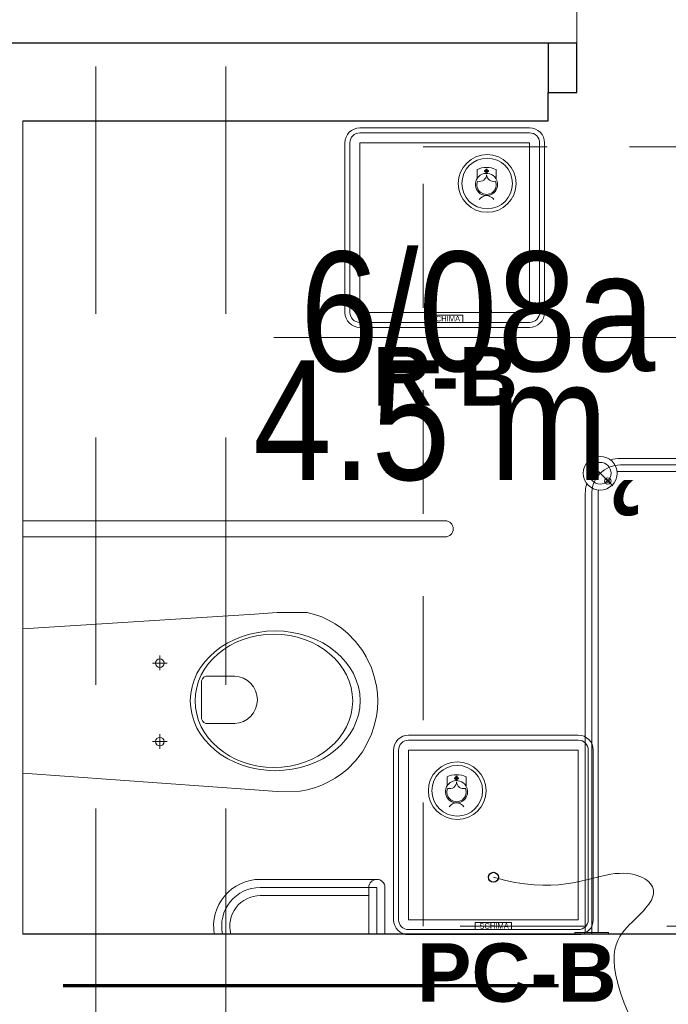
# Model space of a CAD drawing. Header units: centimetres. Extents: x -1253 to 21770, y -8842 to 3590.
# Tile 100 of 120: x 560 to 685, y 1002 to 1192. Entities that reach past the tile are written whole.
import ezdxf

# ---------------------------------------------------------------- set-up
doc = ezdxf.new("R2010")
doc.units = ezdxf.units.CM
for name, pattern in [('Długa kreska', [142.875, 95.25, -47.625]), ('Hidden', [71.4375, 47.625, -23.8125]), ('Ponad', [39.688, 23.813, -15.875]), ('Ukryte', [71.438, 47.625, -23.813])]:
    doc.linetypes.add(name, pattern=pattern)
for name, color, linetype, lineweight in [('A-AREA-IDEN', 2, 'Continuous', 13), ('A-DETL', 90, 'Continuous', 9), ('A-DETL-GENF', 92, 'Continuous', 9), ('A-DETL-HDLN', 90, 'Ukryte', 9), ('A-DETL-MEDM', 33, 'Continuous', 13), ('A-DOOR', 31, 'Continuous', 13), ('A-FLOR-OVHD', 1, 'Ponad', 9), ('A-WALL', 113, 'Continuous', 13), ('A-WALL-FNSH', 113, 'Continuous', 13), ('P-SANR-FIXT', 6, 'Continuous', 9), ('PRZYW_Elementy_inst_przyw', 7, 'Continuous', 9)]:
    doc.layers.add(name, color=color, linetype=linetype, lineweight=lineweight)
doc.styles.add('adam', font='arialbd.ttf')
doc.styles.add('Arial_11', font='arial.ttf', dxfattribs={"width": 0.85, "height": 23})

# ---------------------------------------------------------------- blocks, each defined once
blk = doc.blocks.new('DRZWI 1S - automatyczna etykieta - Drzwi 90 _łazienkowe_-2364283-6_piętro IV __13_80 m_ - stan projektowany')
at = {"layer": 'A-DETL-GENF'}
for p, q in [((-50.5, 2), (-45, 2)), ((-50.5, -7.5), (-50.5, 2)), ((-45, 2), (-45, -7.5)), ((45, 2), (50.5, 2)), ((45, -7.5), (45, 2)), ((50.5, 2), (50.5, -7.5)), ((-45, -7.5), (-50.5, -7.5)), ((50.5, -7.5), (45, -7.5))]:
    blk.add_line(p, q, dxfattribs=at)
at = {"layer": 'A-DETL-MEDM', "lineweight": 25}
for p, q in [((-50.5, -7.5), (-50.5, 2)), ((-50.5, 2), (-45, 2)), ((-45, 2), (-45, -7.5)), ((45, 2), (45, -7.5)), ((50.5, 2), (45, 2)), ((50.5, -7.5), (50.5, 2)), ((-45, -7.5), (-50.5, -7.5)), ((45, -7.5), (50.5, -7.5))]:
    blk.add_line(p, q, dxfattribs=at)
at = {"layer": 'A-DOOR'}
blk.add_line((45, -7.5), (45, -97.5), dxfattribs=at)
blk.add_arc((45, -7.5), 90, 180, 270, dxfattribs=at)
blk = doc.blocks.new('miska ustępowa dla N_35_5x54 wisząca koło narożna - Type 1-V7-6_piętro IV __13_80 m_ - stan projektowany')
at = {"layer": 'P-SANR-FIXT'}
for p, q in [((-1.4, -3.75), (-4.56, -48.31)), ((29.22, -48.31), (26.4, -3.75)), ((44.09, -84.95), (44.09, -3.75)), ((47.21, -84.95), (47.21, -3.75)), ((3.32, -30.06), (6.14, -30.06)), ((4.69, -28.65), (4.69, -31.45)), ((18.43, -30.06), (21.25, -30.06)), ((19.8, -28.65), (19.8, -31.45)), ((8.17, -39.35), (8.17, -44.47)), ((16.4, -38.08), (9.09, -38.08)), ((17.32, -44.47), (17.32, -39.35)), ((-4.56, -48.31), (-4.88, -52.64)), ((29.58, -52.64), (29.22, -48.31)), ((-24.94, -49.38), (-24.94, -70.25)), ((-23.38, -49.38), (-23.38, -71.81)), ((-21.82, -49.38), (-21.82, -71.81)), ((-4.88, -52.64), (-4.82, -57.07)), ((29.53, -57.07), (29.58, -52.64)), ((-4.82, -57.07), (-4.57, -58.43)), ((-4.57, -58.43), (-4.19, -59.84)), ((29.19, -59.84), (29.57, -58.43)), ((29.57, -58.43), (29.53, -57.07)), ((-4.19, -59.84), (-3.69, -61.21)), ((28.69, -61.21), (29.19, -59.84)), ((-3.69, -61.21), (-3.07, -62.53)), ((-3.07, -62.53), (-2.34, -63.8)), ((27.34, -63.8), (28.07, -62.53)), ((28.07, -62.53), (28.69, -61.21)), ((-2.34, -63.8), (-1.51, -65.01)), ((26.51, -65.01), (27.34, -63.8)), ((-1.51, -65.01), (-0.58, -66.14)), ((-0.58, -66.14), (1.02, -67.71)), ((23.98, -67.71), (25.58, -66.14)), ((25.58, -66.14), (26.51, -65.01)), ((1.02, -67.71), (2.75, -69.02)), ((22.25, -69.02), (23.98, -67.71)), ((2.75, -69.02), (4.01, -69.78)), ((4.01, -69.78), (6.13, -70.8)), ((18.87, -70.8), (20.99, -69.78)), ((20.99, -69.78), (22.25, -69.02)), ((-32.35, -70.25), (-23.38, -70.25)), ((-23.38, -71.81), (-32.35, -71.81)), ((6.13, -70.8), (7.56, -71.26)), ((7.56, -71.26), (9.56, -71.73)), ((9.56, -71.73), (11.02, -71.92)), ((11.02, -71.92), (12.5, -72)), ((12.5, -72), (13.98, -71.92)), ((13.98, -71.92), (15.44, -71.73)), ((15.44, -71.73), (17.44, -71.26)), ((17.44, -71.26), (18.87, -70.8)), ((-23.38, -73.37), (-32.35, -73.37))]:
    blk.add_line(p, q, dxfattribs=at)
for centre in [(4.69, -30.06), (19.8, -30.06)]:
    blk.add_circle(centre, 0.825, dxfattribs=at)
for centre, radius, start, end in [((9.34, -39.23), 1.17, 102.2339, 185.8899), ((16.15, -39.23), 1.17, 354.1101, 77.7661), ((-30.79, -49.38), 8.97, 0, 99.9996), ((-30.79, -49.38), 7.41, 0, 102.1327), ((-30.79, -49.38), 5.85, 0, 105.4382), ((12.74, -44.25), 4.58, 182.8022, 357.1978), ((-23.38, -71.81), 1.56, 0, 90), ((-23.38, -71.81), 1.56, 270, 0), ((45.65, -84.95), 1.56, 180, 360)]:
    blk.add_arc(centre, radius, start, end, dxfattribs=at)
for centre, major_axis, ratio in [((12.55, -52.26), (0, 16.33), 0.823529), ((12.55, -52.01), (0, 15.16), 0.845174)]:
    blk.add_ellipse(centre, major_axis=major_axis, ratio=ratio, dxfattribs=at)
blk = doc.blocks.new('brodzik natryskowy dla N - Type 1-2359079-6_piętro IV __13_80 m_ - stan projektowany')
at = {"layer": 'P-SANR-FIXT'}
for p, q in [((-42.55, -7.8), (-42.55, -7.5)), ((-39.3, -7.5), (-39.3, -92.3)), ((-36.05, -7.5), (-36.05, -7.8)), ((49.36, -7.8), (49.36, -7.5)), ((52.61, -7.5), (52.61, -92.5)), ((55.86, -7.5), (55.86, -7.8)), ((-44.73, -9.36), (-27.37, -10.89)), ((-36.05, -7.8), (-42.55, -7.8)), ((-40.55, -7.8), (-40.55, -92.3)), ((-38.05, -7.8), (-38.05, -92.3)), ((-26.61, -7.7), (-26.61, -66.1)), ((-23.41, -66.1), (-23.41, -7.7)), ((14.45, -8.02), (10.54, -8.02)), ((10.54, -8.02), (10.54, -17.29)), ((14.45, -8.02), (14.45, -17.29)), ((55.86, -7.8), (49.36, -7.8)), ((51.36, -7.8), (51.36, -92.3)), ((53.86, -7.8), (53.86, -92.3)), ((-27.37, -10.89), (-44.99, -12.17)), ((-44.99, -12.17), (-28.14, -14.21)), ((-28.14, -14.21), (-45.75, -16)), ((-45.75, -16), (-29.41, -18.3)), ((-29.41, -18.3), (-46.26, -19.83)), ((-6.41, -18.93), (-6.64, -19.11)), ((-6.17, -18.77), (-6.41, -18.93)), ((-5.92, -18.64), (-6.17, -18.77)), ((-5.66, -18.53), (-5.92, -18.64)), ((-5.39, -18.45), (-5.66, -18.53)), ((-5.12, -18.4), (-5.39, -18.45)), ((-4.84, -18.38), (-5.12, -18.4)), ((10.32, -18.38), (-4.84, -18.38)), ((10.54, -17.29), (14.45, -17.29)), ((14.44, -18.04), (10.55, -18.01)), ((13.8, -18.17), (11.19, -18.17)), ((11.19, -18.17), (11.19, -20.44)), ((13.8, -20.44), (13.8, -18.17)), ((30.14, -18.38), (14.73, -18.38)), ((30.36, -18.45), (30.1, -18.4)), ((30.62, -18.53), (30.14, -18.38)), ((30.87, -18.64), (30.62, -18.53)), ((31.12, -18.78), (30.87, -18.64)), ((31.36, -18.94), (31.12, -18.78)), ((31.59, -19.12), (31.36, -18.94)), ((-46.26, -19.83), (-29.41, -22.64)), ((-7.7, -20.78), (-7.74, -21.05)), ((-7.62, -20.51), (-7.7, -20.78)), ((-7.51, -20.25), (-7.62, -20.51)), ((-7.38, -20), (-7.51, -20.25)), ((-7.23, -19.75), (-7.38, -20)), ((-7.05, -19.52), (-7.23, -19.75)), ((-6.85, -19.31), (-7.05, -19.52)), ((-6.64, -19.11), (-6.85, -19.31)), ((-0.05, -21.08), (0.75, -20.79)), ((0.75, -20.79), (1.58, -20.57)), ((1.58, -20.57), (2.44, -20.44)), ((2.44, -20.44), (4.41, -20.39)), ((22.33, -20.44), (3.78, -20.39)), ((4.41, -20.39), (4.41, -23.62)), ((11.19, -20.44), (13.8, -20.44)), ((23.2, -20.57), (22.33, -20.44)), ((24.03, -20.79), (23.2, -20.57)), ((24.83, -21.08), (24.03, -20.79)), ((31.81, -19.32), (31.59, -19.12)), ((32.01, -19.54), (31.81, -19.32)), ((32.19, -19.77), (32.01, -19.54)), ((32.35, -20.02), (32.19, -19.77)), ((32.49, -20.27), (32.35, -20.02)), ((32.6, -20.54), (32.49, -20.27)), ((32.68, -20.81), (32.6, -20.54)), ((32.74, -21.08), (32.68, -20.81)), ((-29.41, -22.64), (-45.5, -23.66)), ((-7.74, -21.05), (-7.74, -50.59)), ((-2.82, -22.95), (-2.2, -22.39)), ((-2.2, -22.39), (-1.53, -21.88)), ((-1.53, -21.88), (-0.81, -21.45)), ((-0.81, -21.45), (-0.05, -21.08)), ((25.59, -21.45), (24.83, -21.08)), ((26.31, -21.88), (25.59, -21.45)), ((26.98, -22.39), (26.31, -21.88)), ((27.59, -22.95), (26.98, -22.39)), ((32.74, -21.36), (32.74, -21.08)), ((32.74, -50.88), (32.74, -21.36)), ((-45.5, -23.66), (-29.67, -27.5)), ((-4.32, -24.95), (-3.88, -24.24)), ((-3.88, -24.24), (-3.38, -23.57)), ((-3.38, -23.57), (-2.82, -22.95)), ((0.31, -24.56), (-0.12, -24.88)), ((0.76, -24.29), (0.31, -24.56)), ((1.25, -24.05), (0.76, -24.29)), ((1.76, -23.86), (1.25, -24.05)), ((2.29, -23.73), (1.76, -23.86)), ((2.84, -23.64), (2.29, -23.73)), ((3.4, -23.61), (2.84, -23.64)), ((4.41, -23.62), (3.4, -23.61)), ((3.78, -23.62), (21.37, -23.62)), ((21.37, -23.62), (21.94, -23.64)), ((21.94, -23.64), (22.49, -23.73)), ((22.49, -23.73), (23.02, -23.86)), ((23.02, -23.86), (23.53, -24.05)), ((23.53, -24.05), (24.01, -24.29)), ((24.01, -24.29), (24.47, -24.56)), ((24.47, -24.56), (24.89, -24.88)), ((28.16, -23.57), (27.59, -22.95)), ((28.66, -24.24), (28.16, -23.57)), ((29.09, -24.95), (28.66, -24.24)), ((-5.19, -27.35), (-4.98, -26.51)), ((-4.98, -26.51), (-4.68, -25.72)), ((-4.68, -25.72), (-4.32, -24.95)), ((-1.47, -26.52), (-1.71, -27.01)), ((-1.19, -26.06), (-1.47, -26.52)), ((-0.87, -25.64), (-1.19, -26.06)), ((-0.51, -25.24), (-0.87, -25.64)), ((-0.12, -24.88), (-0.51, -25.24)), ((24.89, -24.88), (25.29, -25.24)), ((25.29, -25.24), (25.65, -25.64)), ((25.65, -25.64), (25.96, -26.06)), ((25.96, -26.06), (26.24, -26.52)), ((26.24, -26.52), (26.48, -27.01)), ((29.46, -25.72), (29.09, -24.95)), ((29.75, -26.51), (29.46, -25.72)), ((29.97, -27.35), (29.75, -26.51)), ((-29.67, -27.5), (-44.99, -28.52)), ((-5.37, -29.1), (-5.32, -28.21)), ((-5.32, -28.21), (-5.19, -27.35)), ((-2.03, -28.05), (-2.11, -28.6)), ((-1.89, -27.51), (-2.03, -28.05)), ((-1.71, -27.01), (-1.89, -27.51)), ((26.48, -27.01), (26.66, -27.51)), ((26.66, -27.51), (26.8, -28.05)), ((26.8, -28.05), (26.88, -28.6)), ((30.1, -28.21), (29.97, -27.35)), ((30.15, -29.1), (30.1, -28.21)), ((-44.99, -28.52), (-31.46, -30.82)), ((-5.29, -52.53), (-5.37, -29.1)), ((26.92, -28.93), (-2.15, -29.13)), ((-2.15, -29.13), (-2.15, -52.53)), ((26.92, -52.53), (26.92, -28.93)), ((30.07, -29.13), (30.07, -52.53)), ((-5.21, -47.35), (-5.23, -47.5)), ((-5.18, -47.21), (-5.21, -47.35)), ((-5.13, -47.08), (-5.18, -47.21)), ((-5.07, -46.95), (-5.13, -47.08)), ((-4.99, -46.83), (-5.07, -46.95)), ((-4.91, -46.71), (-4.99, -46.83)), ((-4.81, -46.61), (-4.91, -46.71)), ((-4.71, -46.52), (-4.81, -46.61)), ((-4.6, -46.43), (-4.71, -46.52)), ((-4.48, -46.36), (-4.6, -46.43)), ((-4.35, -46.3), (-4.48, -46.36)), ((-4.21, -46.25), (-4.35, -46.3)), ((-4.07, -46.21), (-4.21, -46.25)), ((-3.93, -46.19), (-4.07, -46.21)), ((-3.78, -46.18), (-3.93, -46.19)), ((-3.48, -46.21), (-3.63, -46.19)), ((-3.34, -46.25), (-3.48, -46.21)), ((-3.21, -46.3), (-3.34, -46.25)), ((-3.08, -46.36), (-3.21, -46.3)), ((-2.96, -46.43), (-3.08, -46.36)), ((-2.85, -46.52), (-2.96, -46.43)), ((-2.74, -46.61), (-2.85, -46.52)), ((-2.65, -46.71), (-2.74, -46.61)), ((-2.56, -46.83), (-2.65, -46.71)), ((-2.49, -46.95), (-2.56, -46.83)), ((-2.43, -47.08), (-2.49, -46.95)), ((-2.38, -47.21), (-2.43, -47.08)), ((-2.34, -47.35), (-2.38, -47.21)), ((-2.32, -47.5), (-2.34, -47.35)), ((-21.31, -48.8), (-15.71, -48.8)), ((-21.31, -49.1), (-15.71, -49.1)), ((-5.23, -47.5), (-5.24, -47.65)), ((-5.24, -47.65), (-5.23, -47.79)), ((-5.23, -47.79), (-5.21, -47.94)), ((-5.21, -47.94), (-5.18, -48.08)), ((-5.18, -48.08), (-5.13, -48.21)), ((-5.13, -48.21), (-5.07, -48.34)), ((-5.07, -48.34), (-4.99, -48.46)), ((-4.99, -48.46), (-4.91, -48.58)), ((-4.91, -48.58), (-4.81, -48.68)), ((-4.81, -48.68), (-4.71, -48.77)), ((-4.71, -48.77), (-4.6, -48.86)), ((-4.6, -48.86), (-4.48, -48.93)), ((-4.48, -48.93), (-4.35, -48.99)), ((-4.35, -48.99), (-4.21, -49.04)), ((-4.21, -49.04), (-4.07, -49.08)), ((-4.07, -49.08), (-3.93, -49.1)), ((-3.93, -49.1), (-3.78, -49.11)), ((-3.78, -49.11), (-3.63, -49.1)), ((-3.63, -49.1), (-3.48, -49.08)), ((-3.48, -49.08), (-3.34, -49.04)), ((-3.34, -49.04), (-3.21, -48.99)), ((-3.21, -48.99), (-3.08, -48.93)), ((-3.08, -48.93), (-2.96, -48.86)), ((-2.96, -48.86), (-2.85, -48.77)), ((-2.85, -48.77), (-2.74, -48.68)), ((-2.74, -48.68), (-2.65, -48.58)), ((-2.65, -48.58), (-2.56, -48.46)), ((-2.56, -48.46), (-2.49, -48.34)), ((-2.49, -48.34), (-2.43, -48.21)), ((-2.43, -48.21), (-2.38, -48.08)), ((-2.38, -48.08), (-2.34, -47.94)), ((-2.34, -47.94), (-2.32, -47.79)), ((-2.31, -47.65), (-2.32, -47.5)), ((-2.32, -47.79), (-2.31, -47.65)), ((-22.41, -50.85), (-25.41, -50.85)), ((-22.81, -59.35), (-22.81, -50.85)), ((-22.61, -59.35), (-22.61, -50.85)), ((-22.41, -60.3), (-22.41, -49.9)), ((-22.11, -60.3), (-22.11, -49.9)), ((-21.81, -60.3), (-21.81, -49.9)), ((-21.81, -50.2), (-15.21, -50.2)), ((-21.81, -50.5), (-15.21, -50.5)), ((-21.31, -49.4), (-15.71, -49.4)), ((-15.21, -49.9), (-15.21, -60.3)), ((-14.91, -49.9), (-14.91, -60.3)), ((-14.61, -49.9), (-14.61, -60.3)), ((-7.74, -50.59), (-7.74, -50.87)), ((-7.74, -50.87), (-7.7, -51.14)), ((-7.7, -51.14), (-7.62, -51.41)), ((32.61, -51.44), (32.69, -51.17)), ((32.69, -51.17), (32.74, -50.88)), ((-21.81, -52.1), (-15.21, -52.1)), ((-21.81, -52.4), (-15.21, -52.4)), ((-7.62, -51.41), (-7.52, -51.68)), ((-7.52, -51.68), (-7.4, -51.93)), ((-7.4, -51.93), (-7.25, -52.17)), ((-7.25, -52.17), (-7.07, -52.4)), ((-7.07, -52.4), (-6.88, -52.61)), ((-6.88, -52.61), (-6.67, -52.81)), ((-6.67, -52.81), (-6.44, -52.99)), ((-6.44, -52.99), (-6.2, -53.14)), ((-2.15, -52.53), (-5.29, -52.53)), ((26.92, -52.53), (30.07, -52.53)), ((31.17, -53.16), (31.41, -53.01)), ((31.41, -53.01), (31.64, -52.84)), ((31.64, -52.84), (31.85, -52.64)), ((31.85, -52.64), (32.05, -52.43)), ((32.05, -52.43), (32.22, -52.21)), ((32.22, -52.21), (32.38, -51.96)), ((32.38, -51.96), (32.51, -51.71)), ((32.51, -51.71), (32.61, -51.44)), ((-21.81, -54), (-15.21, -54)), ((-21.81, -54.3), (-15.21, -54.3)), ((-6.2, -53.14), (-5.95, -53.27)), ((-5.95, -53.27), (-5.69, -53.38)), ((-5.69, -53.38), (-5.41, -53.46)), ((-5.41, -53.46), (-5.13, -53.51)), ((-5.13, -53.51), (29.82, -53.51)), ((29.82, -53.51), (30.1, -53.51)), ((30.1, -53.51), (30.38, -53.46)), ((30.38, -53.46), (30.65, -53.39)), ((30.65, -53.39), (30.92, -53.28)), ((30.92, -53.28), (31.17, -53.16)), ((-21.81, -55.9), (-15.21, -55.9)), ((-21.81, -56.2), (-15.21, -56.2)), ((-21.81, -57.8), (-15.21, -57.8)), ((-21.81, -58.1), (-15.21, -58.1)), ((-22.41, -59.35), (-25.41, -59.35)), ((-21.81, -59.7), (-15.21, -59.7)), ((-21.81, -60), (-15.21, -60)), ((-15.71, -60.8), (-21.31, -60.8)), ((-15.71, -61.1), (-21.31, -61.1)), ((-15.71, -61.4), (-21.31, -61.4)), ((-35.25, -93.75), (-40.13, -98.63)), ((48.56, -93.75), (53.43, -98.63)), ((47.11, -96.55), (-33.8, -96.55)), ((-33.8, -97.8), (47.11, -97.8)), ((47.11, -99.05), (-33.8, -99.05))]:
    blk.add_line(p, q, dxfattribs=at)
for centre, radius in [((12.42, -22), 1.5), ((-3.77, -29.55), 1.5), ((28.71, -29.74), 1.5), ((-3.85, -47.74), 1.5), ((28.59, -47.68), 1.5), ((-37.69, -96.19), 3.25), ((-37.69, -96.19), 2.1), ((-36.21, -94.7), 0.62), ((-36.21, -94.7), 0.32), ((51, -96.19), 3.25), ((49.51, -94.7), 0.62), ((51, -96.19), 2.1), ((49.51, -94.7), 0.32), ((-39.18, -97.67), 0.62), ((-39.18, -97.67), 0.32), ((52.48, -97.67), 0.62), ((52.48, -97.67), 0.32)]:
    blk.add_circle(centre, radius, dxfattribs=at)
for centre, radius, start, end in [((-21.31, -49.9), 1.1, 90, 180), ((-21.31, -49.9), 0.8, 90, 180), ((-15.71, -49.9), 1.1, 360, 90), ((-15.71, -49.9), 0.8, 360, 90), ((-21.31, -49.9), 0.5, 90, 180), ((-15.71, -49.9), 0.5, 360, 90), ((-21.31, -60.3), 1.1, 180, 270), ((-21.31, -60.3), 0.8, 180, 270), ((-21.31, -60.3), 0.5, 180, 270), ((-15.71, -60.3), 0.5, 270, 360), ((-15.71, -60.3), 0.8, 270, 360), ((-15.71, -60.3), 1.1, 270, 360), ((-25.01, -66.1), 1.6, 180, 360), ((-33.8, -92.3), 6.75, 180, 196.4965), ((-33.8, -92.3), 5.5, 180, 270), ((-33.8, -92.3), 4.25, 180, 188.8511), ((47.11, -92.3), 5.5, 270, 360), ((47.11, -92.3), 4.25, 351.1489, 360), ((47.11, -92.3), 6.75, 343.5035, 360), ((-33.8, -92.3), 4.25, 261.1489, 270), ((47.11, -92.3), 4.25, 270, 278.8511), ((-33.8, -92.3), 6.75, 253.5035, 270), ((47.11, -92.3), 6.75, 270, 286.4965)]:
    blk.add_arc(centre, radius, start, end, dxfattribs=at)
blk.add_ellipse((-23.14, -55.1), major_axis=(0, 0.325), ratio=0.224951, dxfattribs=at)
blk = doc.blocks.new('METKA_POMIESZCZENIA2 - Rozbudowana krótka - bez ramki-2403173-6_piętro IV __13_80 m_ - stan projektowany')
at = {"layer": 'A-AREA-IDEN'}
for p, q in [((0, 0.425), (0, 0)), ((0.0976, 0), (-0.8, 0)), ((-0.8, 0), (0.8, 0)), ((0, 0), (0, -0.425))]:
    blk.add_line(p, q, dxfattribs=at)
blk = doc.blocks.new('Ikona')
at = {"layer": 'PRZYW_Elementy_inst_przyw'}
h = blk.add_hatch(color=1, dxfattribs=at)
h.dxf.hatch_style = 1
h.paths.add_polyline_path([(-1065.97, 3801.31), (-1066.17, 3801.31), (-1066.17, 3801.08), (-1065.97, 3801.08)])
h.paths.add_polyline_path([(-1065.97, 3801.08), (-1066.17, 3801.08), (-1066.17, 3800.87), (-1065.97, 3800.87)])
h.paths.add_polyline_path([(-1065.74, 3801.08), (-1065.97, 3801.08), (-1065.97, 3800.87), (-1065.74, 3800.87)])
h.paths.add_polyline_path([(-1066.17, 3801.08), (-1066.41, 3801.08), (-1066.41, 3800.87), (-1066.17, 3800.87)])
h.paths.add_polyline_path([(-1065.97, 3800.87), (-1066.17, 3800.87), (-1066.17, 3800.64), (-1065.97, 3800.64)])
at = {"layer": 'PRZYW_Elementy_inst_przyw', "color": 1}
for p, q in [((-1067.65, 3799.71), (-1067.65, 3801.21)), ((-1064.49, 3799.71), (-1064.49, 3801.21))]:
    blk.add_line(p, q, dxfattribs=at)
for points in [[(-1065.74, 3801.08), (-1065.74, 3800.87), (-1066.41, 3800.87), (-1066.41, 3801.08)], [(-1066.17, 3801.31), (-1065.97, 3801.31), (-1065.97, 3800.64), (-1066.17, 3800.64)]]:
    blk.add_lwpolyline(points, close=True, dxfattribs=at)
for centre, radius, start, end in [((-1066.07, 3798.74), 1.85, 31.7978, 276.8309), ((-1066.07, 3798.03), 3.55, 63.5398, 116.4602), ((-1066.06, 3798.68), 1.6, 156.7793, 23.2207), ((-1066.07, 3798.72), 1.65, 89.6447, 89.8927), ((-1066.08, 3798.74), 1.86, 277.2029, 31.4258), ((-1066.07, 3795.45), 1.43, 32.8175, 147.1825)]:
    blk.add_arc(centre, radius, start, end, dxfattribs=at)
at = {"layer": 'PRZYW_Elementy_inst_przyw', "color": 1, "lineweight": 5}
for centre, start, end in [((-1067.2, 3800.4), 253.1892, 358.3615), ((-1064.92, 3800.4), 181.6385, 286.8108)]:
    blk.add_arc(centre, 1.14, start, end, dxfattribs=at)
blk = doc.blocks.new('PC-B')
at = {"layer": 'PRZYW_Elementy_inst_przyw'}
for p, q in [((16.32, 0), (-16.32, 0)), ((-16.32, -0.96), (16.32, -0.96)), ((-19.2, -2.88), (-19.2, -35.52)), ((-18.24, -2.88), (-18.24, -35.52)), ((18.24, -2.88), (18.24, -35.52)), ((19.2, -35.52), (19.2, -2.88)), ((-16.32, -37.44), (16.32, -37.44)), ((-16.32, -38.4), (16.32, -38.4))]:
    blk.add_line(p, q, dxfattribs=at)
at = {"layer": 'PRZYW_Elementy_inst_przyw', "color": 7}
blk.add_lwpolyline([(-16.32, -2.88), (16.32, -2.88), (16.32, -35.52), (-16.32, -35.52)], close=True, dxfattribs=at)
at = {"layer": 'PRZYW_Elementy_inst_przyw', "color": 0}
blk.add_lwpolyline([(-3.49, -36.08), (3.49, -36.08), (3.49, -37.44), (-3.49, -37.44)], close=True, dxfattribs=at)
at = {"layer": 'PRZYW_Elementy_inst_przyw', "color": 0, "lineweight": 5, "ltscale": 0.4}
blk.add_lwpolyline([(29.98, -55.8), (29.98, -63.78), (22.13, -63.78), (22.13, -55.8)], dxfattribs=at)
at = {"layer": 'PRZYW_Elementy_inst_przyw', "lineweight": 5}
for radius in [5.55, 4.87]:
    blk.add_circle((-6.96, -10.7), radius, dxfattribs=at)
at = {"layer": 'PRZYW_Elementy_inst_przyw', "linetype": 'Continuous', "lineweight": -3, "ltscale": 0.4}
blk.add_circle((0, -27.36), 0.96, dxfattribs=at)
at = {"layer": 'PRZYW_Elementy_inst_przyw'}
for centre, radius, start, end in [((-16.32, -2.88), 2.88, 90, 180), ((16.32, -2.88), 2.88, 0, 90), ((-16.32, -2.88), 1.92, 90, 180), ((16.32, -2.88), 1.92, 0, 90), ((-16.32, -35.52), 2.88, 180, 270), ((-16.32, -35.52), 1.92, 180, 270), ((16.32, -35.52), 2.88, 270, 0), ((16.32, -35.52), 1.92, 270, 0)]:
    blk.add_arc(centre, radius, start, end, dxfattribs=at)
at = {"layer": 'PRZYW_Elementy_inst_przyw', "color": 0, "lineweight": 5, "ltscale": 0.4}
blk.add_arc((26.05, -58.49), 4.75, 34.3565, 145.6435, dxfattribs=at)
at = {"layer": 'PRZYW_Elementy_inst_przyw', "color": 0, "linetype": 'Continuous', "lineweight": 5, "ltscale": 0.4}
blk.add_open_spline([(0, -27.36), (11.69, -30.77), (24.21, -24.31), (33.16, -29.41), (27.42, -35.44), (20.7, -41.6), (26.05, -53.73)], degree=3, dxfattribs=at)
at = {"layer": 'PRZYW_Elementy_inst_przyw', "lineweight": 5, "xscale": 1.155937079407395, "yscale": 1.155937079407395, "zscale": 1.155937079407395}
for p in [(1225.21, -4402), (1258.45, -4450.36)]:
    blk.add_blockref('Ikona', p, dxfattribs=at)
at = {"layer": 'PRZYW_Elementy_inst_przyw', "color": 0, "insert": (-2.71, -36.19), "char_height": 1.056, "attachment_point": 1}
blk.add_mtext_dynamic_manual_height_columns('SCHIMA', width=11.8192, gutter_width=12.5, heights=[0], dxfattribs=at)
at = {"layer": 'PRZYW_Elementy_inst_przyw', "color": 7, "linetype": 'Continuous', "lineweight": -3, "style": 'adam'}
blk.add_attdef('NAZWA', (-14.71, -51.32), '', height=11.25, dxfattribs=at)
blk = doc.blocks.new('Ikona2')
at = {"layer": 'PRZYW_Elementy_inst_przyw'}
h = blk.add_hatch(color=106, dxfattribs=at)
h.dxf.hatch_style = 1
h.paths.add_polyline_path([(0.1, -0.27), (-0.1, -0.27), (-0.1, -0.5), (0.1, -0.5)])
h.paths.add_polyline_path([(0.1, -0.5), (-0.1, -0.5), (-0.1, -0.7), (0.1, -0.7)])
h.paths.add_polyline_path([(0.34, -0.5), (0.1, -0.5), (0.1, -0.7), (0.34, -0.7)])
h.paths.add_polyline_path([(-0.1, -0.5), (-0.34, -0.5), (-0.34, -0.7), (-0.1, -0.7)])
h.paths.add_polyline_path([(0.1, -0.7), (-0.1, -0.7), (-0.1, -0.94), (0.1, -0.94)])
at = {"layer": 'PRZYW_Elementy_inst_przyw', "color": 106}
for p, q in [((-1.58, -1.86), (-1.58, -0.37)), ((1.58, -1.86), (1.58, -0.37))]:
    blk.add_line(p, q, dxfattribs=at)
for points in [[(0.34, -0.5), (0.34, -0.7), (-0.34, -0.7), (-0.34, -0.5)], [(-0.1, -0.27), (0.1, -0.27), (0.1, -0.94), (-0.1, -0.94)]]:
    blk.add_lwpolyline(points, close=True, dxfattribs=at)
for centre, radius, start, end in [((0, -3.55), 3.55, 63.5398, 116.4602), ((0, -2.84), 1.85, 31.7978, 276.8309), ((0, -2.85), 1.65, 89.6447, 89.8927), ((0.01, -2.9), 1.6, 156.7793, 23.2207), ((-0.01, -2.84), 1.86, 277.2029, 31.4258), ((0, -6.13), 1.43, 32.8175, 147.1825)]:
    blk.add_arc(centre, radius, start, end, dxfattribs=at)
at = {"layer": 'PRZYW_Elementy_inst_przyw', "color": 106, "lineweight": 5}
for centre, start, end in [((-1.13, -1.18), 253.1892, 358.3615), ((1.15, -1.18), 181.6385, 286.8108)]:
    blk.add_arc(centre, 1.14, start, end, dxfattribs=at)
blk = doc.blocks.new('R-B')
at = {"layer": 'PRZYW_Elementy_inst_przyw'}
for p, q in [((16.32, 0), (-16.32, 0)), ((-16.32, -0.96), (16.32, -0.96)), ((-19.2, -2.88), (-19.2, -35.52)), ((-18.24, -2.88), (-18.24, -35.52)), ((18.24, -2.88), (18.24, -35.52)), ((19.2, -35.52), (19.2, -2.88)), ((-16.32, -37.44), (16.32, -37.44)), ((-16.32, -38.4), (16.32, -38.4))]:
    blk.add_line(p, q, dxfattribs=at)
at = {"layer": 'PRZYW_Elementy_inst_przyw', "color": 7}
blk.add_lwpolyline([(-16.32, -2.88), (16.32, -2.88), (16.32, -35.52), (-16.32, -35.52)], close=True, dxfattribs=at)
at = {"layer": 'PRZYW_Elementy_inst_przyw', "color": 0}
blk.add_lwpolyline([(-3.49, -36.08), (3.49, -36.08), (3.49, -37.44), (-3.49, -37.44)], close=True, dxfattribs=at)
at = {"layer": 'PRZYW_Elementy_inst_przyw', "lineweight": 5}
for radius in [5.55, 4.87]:
    blk.add_circle((8.16, -10.7), radius, dxfattribs=at)
at = {"layer": 'PRZYW_Elementy_inst_przyw'}
for centre, radius, start, end in [((-16.32, -2.88), 2.88, 90, 180), ((16.32, -2.88), 2.88, 0, 90), ((-16.32, -2.88), 1.92, 90, 180), ((16.32, -2.88), 1.92, 0, 90), ((-16.32, -35.52), 2.88, 180, 270), ((-16.32, -35.52), 1.92, 180, 270), ((16.32, -35.52), 2.88, 270, 0), ((16.32, -35.52), 1.92, 270, 0)]:
    blk.add_arc(centre, radius, start, end, dxfattribs=at)
at = {"layer": 'PRZYW_Elementy_inst_przyw', "lineweight": 5, "xscale": 1.155937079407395, "yscale": 1.155937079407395, "zscale": 1.155937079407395}
blk.add_blockref('Ikona2', (8.03, -7.61), dxfattribs=at)
at = {"layer": 'PRZYW_Elementy_inst_przyw', "color": 0, "insert": (-2.71, -36.19), "char_height": 1.056, "attachment_point": 1}
blk.add_mtext_dynamic_manual_height_columns('SCHIMA', width=11.8192, gutter_width=12.5, heights=[0], dxfattribs=at)
at = {"layer": 'PRZYW_Elementy_inst_przyw', "color": 7, "linetype": 'Continuous', "lineweight": -3, "style": 'adam'}
blk.add_attdef('NAZWA', (-13.85, -53.45), '', height=11.25, dxfattribs=at)

msp = doc.modelspace()

# ---------------------------------------------------------------- linework, layer by layer
at = {"layer": 'A-DETL', "linetype": 'Długa kreska', "lineweight": 70}
msp.add_line((1235.38, 1005.83), (294.38, 1005.83), dxfattribs=at)
at = {"layer": 'A-DETL-HDLN'}
for p, q in [((574.88, 420.83), (574.88, 2793.33)), ((599.88, 420.83), (599.88, 2793.33))]:
    msp.add_line(p, q, dxfattribs=at)
at = {"layer": 'A-FLOR-OVHD'}
for p, q in [((637.87, 1167.33), (787.87, 1167.33)), ((637.87, 1017.33), (637.87, 1167.33)), ((787.87, 1017.33), (637.87, 1017.33))]:
    msp.add_line(p, q, dxfattribs=at)
at = {"layer": 'A-WALL', "color": 7, "lineweight": 25}
for p, q in [((661.88, 1187.33), (542.38, 1187.33)), ((661.88, 1172.33), (661.88, 1177.83)), ((560.88, 1172.33), (661.88, 1172.33)), ((850.38, 1015.83), (560.88, 1015.83))]:
    msp.add_line(p, q, dxfattribs=at)
at = {"layer": 'A-WALL-FNSH', "color": 250, "lineweight": 9}
msp.add_line((560.88, 1015.83), (560.88, 1172.33), dxfattribs=at)

# ---------------------------------------------------------------- block references
at = {"layer": 'A-AREA-IDEN', "xscale": 99.99999999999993, "yscale": 99.99999999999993, "zscale": 99.99999999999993}
msp.add_blockref('METKA_POMIESZCZENIA2 - Rozbudowana krótka - bez ramki-2403173-6_piętro IV __13_80 m_ - stan projektowany', (689.15, 1130.63), dxfattribs=at)
at = {"layer": 'A-DOOR', "rotation": 180}
msp.add_blockref('DRZWI 1S - automatyczna etykieta - Drzwi 90 _łazienkowe_-2364283-6_piętro IV __13_80 m_ - stan projektowany', (712.38, 1179.83), dxfattribs=at)
at = {"layer": 'P-SANR-FIXT'}
for name, p, rotation in [('brodzik natryskowy dla N - Type 1-2359079-6_piętro IV __13_80 m_ - stan projektowany', (722.88, 1008.33), 180), ('miska ustępowa dla N_35_5x54 wisząca koło narożna - Type 1-V7-6_piętro IV __13_80 m_ - stan projektowany', (557.13, 1048.17), 90.00000000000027)]:
    msp.add_blockref(name, p, dxfattribs=dict(at, rotation=rotation))
at = {"layer": 'PRZYW_Elementy_inst_przyw', "linetype": 'Hidden', "lineweight": 5}
for name, p, values in [('R-B', (642, 1171), {'NAZWA': 'R-B'}), ('PC-B', (651.36, 1054.11), {'NAZWA': 'PC-B'})]:
    msp.add_blockref(name, p, dxfattribs=at).add_auto_attribs(values)

# ---------------------------------------------------------------- texts
at = {"layer": 'A-AREA-IDEN', "color": 0, "char_height": 23, "line_spacing_factor": 0.936439, "style": 'Arial_11'}
for s, insert, width, attachment_point in [('\\pxqr,t3.69565,7.3913,11.08696,14.78261,18.47826,22.17391,25.86957,29.56522,33.26087,36.95652,40.65217,44.34783,48.04348,51.73913,55.43478,59.13043,62.82609,66.52174,70.21739,73.91304,77.6087,81.30435,85,88.69565,92.3913,96.08696,99.78261,103.47826,107.17391,110.86957,114.56522,118.26087;{6/08a}', (682.5, 1123.85), 68, 9), ('\\pt84.99995,169.9999,255.00008,340.00003,424.99998,509.99993,595.00011,680.00006,765.00001,849.99996,934.99991,1020.00009,1105.00004,1189.99999,1274.99994,1359.99989,1445.00007,1530.00002,1614.99997,1699.99992,1785.0001,1870.00005,1955,2039.99995,2124.9999,2210.00008,2295.00003,2379.99998,2464.99993,2550.00011,2635.00006,2720.00001;4.5 m˛', (682.5, 1126.24), 76.5, 3)]:
    msp.add_mtext(s, dxfattribs=dict(at, insert=insert, width=width, attachment_point=attachment_point))

doc.saveas('drawing.dxf')
